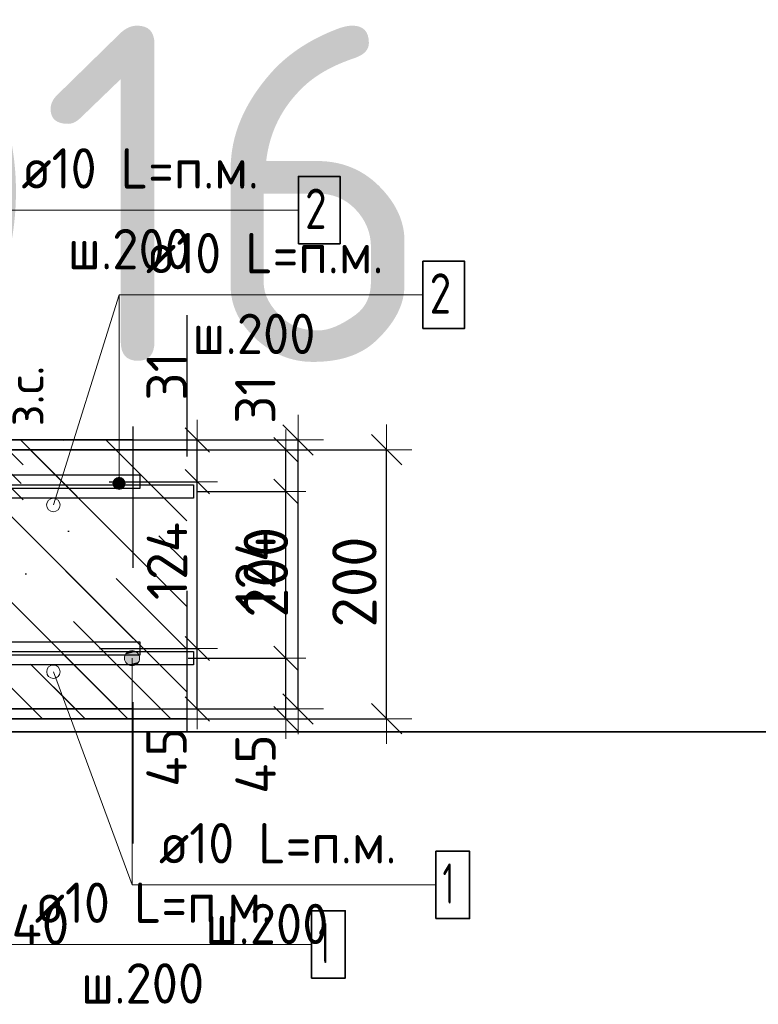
# Model space of a CAD drawing. Header units: metres. Extents: x -38 to 97, y -15 to 21.
# Tile 92 of 229: x 72.538 to 73.087, y 4.269 to 5.001. Entities that reach past the tile are written whole.
import ezdxf

# ---------------------------------------------------------------- set-up
doc = ezdxf.new("R2010")
doc.units = ezdxf.units.M
doc.header["$PDMODE"] = 65
doc.linetypes.add('______4', pattern=[0.135, 0.105, -0.03])
for name, color, linetype, lineweight in [('XR$3$Арм. стержнями верхней зоны', 180, 'Continuous', 35), ('XR$3$Арм. стержнями нижней зоны', 180, 'Continuous', 35), ('XR$3$Арм.стержн. Арматура края', 96, 'Continuous', 35), ('XR$3$Размерная линия (1)', 7, 'Continuous', 13), ('XR$3$Размерная линия_ общее', 7, 'Continuous', 13), ('XR$6$Арм. стержнями верхней зоны', 180, 'Continuous', 35), ('XR$6$Арм. стержнями нижней зоны', 180, 'Continuous', 35), ('XR$6$Арм.стержн. Арматура края', 96, 'Continuous', 35), ('XR$6$Размерная линия (1)', 7, 'Continuous', 13), ('XR$6$Размерная линия_ общее', 7, 'Continuous', 13)]:
    doc.layers.add(name, color=color, linetype=linetype, lineweight=lineweight)
doc.styles.add('ISOCPEUR', font='txt')
doc.dimstyles.new('DIMSTYLE_11', dxfattribs={"dimtxt": 0.033, "dimasz": 0.0375, "dimexe": 0, "dimexo": 0, "dimgap": 0.0165, "dimtad": 2, "dimdec": 0, "dimlfac": 1000, "dimrnd": 1, "dimzin": 12, "dimdsep": 46, "dimtxsty": 'ISOCPEUR', "dimblk1": 'ALL_ML_STRICH', "dimblk2": 'ALL_ML_STRICH', "dimsah": 1, "dimcen": 0, "dimclrd": 7, "dimclre": 256, "dimclrt": 7, "dimadec": 0, "dimazin": 0, "dimtfac": 1, "dimtdec": 0, "dimtix": 1, "dimtmove": 2, "dimatfit": 3, "dimfxl": 0, "dimtvp": 1.2, "dimtzin": 0, "dimlwd": 0, "dimlwe": -3, "dimarcsym": 0})
doc.dimstyles.new('DIMSTYLE_12', dxfattribs={"dimtxt": 0.03, "dimasz": 0.03, "dimexe": 0, "dimexo": 0, "dimgap": 0.015, "dimtad": 2, "dimdec": 0, "dimlfac": 1000, "dimrnd": 1, "dimzin": 12, "dimdsep": 46, "dimtxsty": 'ISOCPEUR', "dimblk1": 'ALL_ML_STRICH', "dimblk2": 'ALL_ML_STRICH', "dimsah": 1, "dimcen": 0, "dimclrd": 7, "dimclre": 256, "dimclrt": 7, "dimadec": 0, "dimazin": 0, "dimtfac": 1, "dimtdec": 0, "dimtix": 1, "dimtmove": 2, "dimatfit": 3, "dimfxl": 0, "dimtzin": 0, "dimlwd": 0, "dimlwe": -3, "dimarcsym": 0})
doc.dimstyles.new('DIMSTYLE_14', dxfattribs={"dimtxt": 0.03, "dimasz": 0.03, "dimexe": 0, "dimexo": 0, "dimgap": 0.015, "dimtad": 2, "dimdec": 0, "dimlfac": 1000, "dimrnd": 1, "dimzin": 12, "dimdsep": 46, "dimtxsty": 'ISOCPEUR', "dimblk1": 'ALL_ML_STRICH', "dimblk2": 'ALL_ML_STRICH', "dimsah": 1, "dimcen": 0, "dimclrd": 7, "dimclre": 256, "dimclrt": 7, "dimadec": 0, "dimazin": 0, "dimtfac": 1, "dimtdec": 0, "dimtix": 1, "dimtmove": 2, "dimatfit": 3, "dimfxl": 0, "dimtvp": 1.2, "dimtzin": 0, "dimlwd": 0, "dimlwe": -3, "dimarcsym": 0})
doc.dimstyles.new('DIMSTYLE_8', dxfattribs={"dimtxt": 0.033, "dimasz": 0.0375, "dimexe": 0, "dimexo": 0, "dimgap": 0.0165, "dimtad": 2, "dimdec": 0, "dimlfac": 1000, "dimrnd": 1, "dimzin": 12, "dimdsep": 46, "dimtxsty": 'ISOCPEUR', "dimblk1": 'ALL_ML_STRICH', "dimblk2": 'ALL_ML_STRICH', "dimsah": 1, "dimcen": 0, "dimclrd": 7, "dimclre": 256, "dimclrt": 7, "dimadec": 0, "dimazin": 0, "dimtfac": 1, "dimtdec": 0, "dimtix": 1, "dimtmove": 2, "dimatfit": 3, "dimfxl": 0, "dimtzin": 0, "dimlwd": 0, "dimlwe": -3, "dimarcsym": 0})
pattern_1 = [(135, (0, 0), (-0.031819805, -0.031819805), [0.4, -0.05, 0, -0.05]), (135, (-0.01591, -0.01591), (-0.031819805, -0.031819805), [0.8, -0.1, 0.1, -0.1])]

# ---------------------------------------------------------------- blocks, each defined once
blk = doc.blocks.new('ALL_ML_STRICH')
at = {"color": 0, "linetype": 'ByBlock', "lineweight": -2}
for p, q in [((0, -0.5), (0, 0.5)), ((-0.3, -0.3), (0.3, 0.3)), ((-1, 0), (0.5, 0))]:
    blk.add_line(p, q, dxfattribs=at)
blk = doc.blocks.new('*D79')
at = {"layer": 'DEFPOINTS', "color": 7, "linetype": 'Continuous', "lineweight": 13, "transparency": 33554687}
for p in [(72.63891, 4.68139), (72.63891, 4.48139), (72.81045, 4.48139)]:
    blk.add_point(p, dxfattribs=at)
at = {"layer": 'XR$3$Размерная линия_ общее', "color": 253, "linetype": 'Continuous', "lineweight": -2, "true_color": 0xa0a0a0, "transparency": 33554687}
for p, q in [((72.65891, 4.68139), (72.81045, 4.68139)), ((72.65891, 4.48139), (72.81045, 4.48139))]:
    blk.add_line(p, q, dxfattribs=at)
at = {"layer": 'XR$3$Размерная линия_ общее', "color": 7, "linetype": 'Continuous', "lineweight": -2, "transparency": 33554687}
blk.add_line((72.81045, 4.48139), (72.81045, 4.68139), dxfattribs=at)
at = {"layer": 'XR$3$Размерная линия_ общее', "color": 7, "linetype": 'Continuous', "lineweight": 13, "transparency": 33554687, "xscale": 0.0375, "yscale": 0.0375, "zscale": 0.0375}
for p, rotation in [((72.81045, 4.68139), 90), ((72.81045, 4.48139), 270)]:
    blk.add_blockref('ALL_ML_STRICH', p, dxfattribs=dict(at, rotation=rotation))
at = {"layer": 'XR$3$Размерная линия_ общее', "color": 7, "linetype": 'Continuous', "lineweight": 13, "transparency": 33554687, "insert": (72.78645, 4.58304), "char_height": 0.033, "width": 0.099, "attachment_point": 5, "rotation": 90, "style": 'ISOCPEUR'}
blk.add_mtext('\\A1;{200}', dxfattribs=at)
blk = doc.blocks.new('*D90')
at = {"layer": 'DEFPOINTS', "color": 7, "linetype": 'Continuous', "lineweight": 13, "transparency": 33554687}
for p in [(72.47266, 4.42139), (72.51262, 4.38139), (72.47266, 4.30616)]:
    blk.add_point(p, dxfattribs=at)
at = {"layer": 'XR$3$Размерная линия (1)', "color": 9, "linetype": 'Continuous', "lineweight": -2, "true_color": 0xc7c7c7, "transparency": 33554687}
for p, q in [((72.47266, 4.40139), (72.47266, 4.30616)), ((72.51262, 4.36139), (72.51262, 4.30616))]:
    blk.add_line(p, q, dxfattribs=at)
at = {"layer": 'XR$3$Размерная линия (1)', "color": 7, "linetype": 'Continuous', "lineweight": -2, "transparency": 33554687}
blk.add_line((72.47266, 4.30616), (72.51262, 4.30616), dxfattribs=at)
at = {"layer": 'XR$3$Размерная линия (1)', "color": 7, "linetype": 'Continuous', "lineweight": 13, "transparency": 33554687, "xscale": 0.03, "yscale": 0.03, "zscale": 0.03, "rotation": 180}
blk.add_blockref('ALL_ML_STRICH', (72.47266, 4.30616), dxfattribs=at)
at = {"layer": 'XR$3$Размерная линия (1)', "color": 7, "linetype": 'Continuous', "lineweight": 13, "transparency": 33554687, "xscale": 0.03, "yscale": 0.03, "zscale": 0.03}
blk.add_blockref('ALL_ML_STRICH', (72.51262, 4.30616), dxfattribs=at)
at = {"layer": 'XR$3$Размерная линия (1)', "color": 7, "linetype": 'Continuous', "lineweight": 13, "transparency": 33554687, "insert": (72.55296, 4.32836), "char_height": 0.03, "width": 0.06, "attachment_point": 5, "style": 'ISOCPEUR'}
blk.add_mtext('\\A1;{40}', dxfattribs=at)
blk = doc.blocks.new('*D160')
at = {"layer": 'DEFPOINTS', "color": 7, "linetype": 'Continuous', "lineweight": 13, "transparency": 33554687}
for p in [(72.48879, 4.68139), (72.48879, 4.65539), (72.52877, 4.65539)]:
    blk.add_point(p, dxfattribs=at)
at = {"layer": 'XR$3$Размерная линия_ общее', "color": 253, "linetype": 'Continuous', "lineweight": -2, "true_color": 0xa0a0a0, "transparency": 33554687}
for p, q in [((72.50879, 4.68139), (72.52877, 4.68139)), ((72.50879, 4.65539), (72.52877, 4.65539))]:
    blk.add_line(p, q, dxfattribs=at)
at = {"layer": 'XR$3$Размерная линия_ общее', "color": 7, "linetype": 'Continuous', "lineweight": -2, "transparency": 33554687}
blk.add_line((72.52877, 4.65539), (72.52877, 4.68139), dxfattribs=at)
at = {"layer": 'XR$3$Размерная линия_ общее', "color": 7, "linetype": 'Continuous', "lineweight": 13, "transparency": 33554687, "xscale": 0.0375, "yscale": 0.0375, "zscale": 0.0375}
for p, rotation in [((72.52877, 4.68139), 90), ((72.52877, 4.65539), 270)]:
    blk.add_blockref('ALL_ML_STRICH', p, dxfattribs=dict(at, rotation=rotation))
at = {"layer": 'XR$3$Размерная линия_ общее', "color": 7, "linetype": 'Continuous', "lineweight": 13, "transparency": 33554687, "insert": (72.52831, 4.69875), "char_height": 0.027, "width": 0.00135, "attachment_point": 1, "rotation": 90, "line_spacing_factor": 0.60241, "style": 'ISOCPEUR'}
blk.add_mtext('з.с.', dxfattribs=at)
at = {"layer": 'XR$3$Размерная линия_ общее', "color": 7, "linetype": 'Continuous', "lineweight": 13, "transparency": 33554687, "insert": (72.50477, 4.71912), "char_height": 0.033, "width": 0.066, "attachment_point": 5, "rotation": 90, "style": 'ISOCPEUR'}
blk.add_mtext('\\A1;{26}', dxfattribs=at)
blk = doc.blocks.new('*D210')
at = {"layer": 'DEFPOINTS', "color": 7, "linetype": 'Continuous', "lineweight": 13, "transparency": 33554687}
for p in [(72.64279, 4.52639), (72.65564, 4.48139), (72.73545, 4.48139)]:
    blk.add_point(p, dxfattribs=at)
at = {"layer": 'XR$3$Размерная линия (1)', "color": 9, "linetype": 'Continuous', "lineweight": -2, "true_color": 0xc7c7c7, "transparency": 33554687}
for p, q in [((72.66279, 4.52639), (72.73545, 4.52639)), ((72.67564, 4.48139), (72.73545, 4.48139))]:
    blk.add_line(p, q, dxfattribs=at)
at = {"layer": 'XR$3$Размерная линия (1)', "color": 7, "linetype": 'Continuous', "lineweight": -2, "transparency": 33554687}
blk.add_line((72.73545, 4.48139), (72.73545, 4.52639), dxfattribs=at)
at = {"layer": 'XR$3$Размерная линия (1)', "color": 7, "linetype": 'Continuous', "lineweight": 13, "transparency": 33554687, "xscale": 0.03, "yscale": 0.03, "zscale": 0.03}
for p, rotation in [((72.73545, 4.52639), 90), ((72.73545, 4.48139), 270)]:
    blk.add_blockref('ALL_ML_STRICH', p, dxfattribs=dict(at, rotation=rotation))
at = {"layer": 'XR$3$Размерная линия (1)', "color": 7, "linetype": 'Continuous', "lineweight": 13, "transparency": 33554687, "insert": (72.71295, 4.44764), "char_height": 0.03, "width": 0.06, "attachment_point": 5, "rotation": 90, "style": 'ISOCPEUR'}
blk.add_mtext('\\A1;{45}', dxfattribs=at)
blk = doc.blocks.new('*D211')
at = {"layer": 'DEFPOINTS', "color": 7, "linetype": 'Continuous', "lineweight": 13, "transparency": 33554687}
for p in [(72.64982, 4.65039), (72.64279, 4.52639), (72.73545, 4.52639)]:
    blk.add_point(p, dxfattribs=at)
at = {"layer": 'XR$3$Размерная линия (1)', "color": 9, "linetype": 'Continuous', "lineweight": -2, "true_color": 0xc7c7c7, "transparency": 33554687}
for p, q in [((72.66982, 4.65039), (72.73545, 4.65039)), ((72.66279, 4.52639), (72.73545, 4.52639))]:
    blk.add_line(p, q, dxfattribs=at)
at = {"layer": 'XR$3$Размерная линия (1)', "color": 7, "linetype": 'Continuous', "lineweight": -2, "transparency": 33554687}
blk.add_line((72.73545, 4.52639), (72.73545, 4.65039), dxfattribs=at)
at = {"layer": 'XR$3$Размерная линия (1)', "color": 7, "linetype": 'Continuous', "lineweight": 13, "transparency": 33554687, "xscale": 0.03, "yscale": 0.03, "zscale": 0.03}
for p, rotation in [((72.73545, 4.65039), 90), ((72.73545, 4.52639), 270)]:
    blk.add_blockref('ALL_ML_STRICH', p, dxfattribs=dict(at, rotation=rotation))
at = {"layer": 'XR$3$Размерная линия (1)', "color": 7, "linetype": 'Continuous', "lineweight": 13, "transparency": 33554687, "insert": (72.71295, 4.59139), "char_height": 0.03, "width": 0.09, "attachment_point": 5, "rotation": 90, "style": 'ISOCPEUR'}
blk.add_mtext('\\A1;{124}', dxfattribs=at)
blk = doc.blocks.new('*D212')
at = {"layer": 'DEFPOINTS', "color": 7, "linetype": 'Continuous', "lineweight": 13, "transparency": 33554687}
for p in [(72.63195, 4.68139), (72.64982, 4.65039), (72.73545, 4.65039)]:
    blk.add_point(p, dxfattribs=at)
at = {"layer": 'XR$3$Размерная линия (1)', "color": 9, "linetype": 'Continuous', "lineweight": -2, "true_color": 0xc7c7c7, "transparency": 33554687}
for p, q in [((72.65195, 4.68139), (72.73545, 4.68139)), ((72.66982, 4.65039), (72.73545, 4.65039))]:
    blk.add_line(p, q, dxfattribs=at)
at = {"layer": 'XR$3$Размерная линия (1)', "color": 7, "linetype": 'Continuous', "lineweight": -2, "transparency": 33554687}
blk.add_line((72.73545, 4.65039), (72.73545, 4.68139), dxfattribs=at)
at = {"layer": 'XR$3$Размерная линия (1)', "color": 7, "linetype": 'Continuous', "lineweight": 13, "transparency": 33554687, "xscale": 0.03, "yscale": 0.03, "zscale": 0.03}
for p, rotation in [((72.73545, 4.68139), 90), ((72.73545, 4.65039), 270)]:
    blk.add_blockref('ALL_ML_STRICH', p, dxfattribs=dict(at, rotation=rotation))
at = {"layer": 'XR$3$Размерная линия (1)', "color": 7, "linetype": 'Continuous', "lineweight": 13, "transparency": 33554687, "insert": (72.71272, 4.71868), "char_height": 0.03, "width": 0.06, "attachment_point": 5, "rotation": 90, "style": 'ISOCPEUR'}
blk.add_mtext('\\A1;{31}', dxfattribs=at)
blk = doc.blocks.new('*D825')
at = {"layer": 'DEFPOINTS', "color": 7, "linetype": 'Continuous', "lineweight": 13, "transparency": 33554687}
for p in [(72.57307, 4.68864), (72.57307, 4.48864), (72.74461, 4.48864)]:
    blk.add_point(p, dxfattribs=at)
at = {"layer": 'XR$6$Размерная линия_ общее', "color": 253, "linetype": 'Continuous', "lineweight": -2, "true_color": 0xa0a0a0, "transparency": 33554687}
for p, q in [((72.59307, 4.68864), (72.74461, 4.68864)), ((72.59307, 4.48864), (72.74461, 4.48864))]:
    blk.add_line(p, q, dxfattribs=at)
at = {"layer": 'XR$6$Размерная линия_ общее', "color": 7, "linetype": 'Continuous', "lineweight": -2, "transparency": 33554687}
blk.add_line((72.74461, 4.48864), (72.74461, 4.68864), dxfattribs=at)
at = {"layer": 'XR$6$Размерная линия_ общее', "color": 7, "linetype": 'Continuous', "lineweight": 13, "transparency": 33554687, "xscale": 0.0375, "yscale": 0.0375, "zscale": 0.0375}
for p, rotation in [((72.74461, 4.68864), 90), ((72.74461, 4.48864), 270)]:
    blk.add_blockref('ALL_ML_STRICH', p, dxfattribs=dict(at, rotation=rotation))
at = {"layer": 'XR$6$Размерная линия_ общее', "color": 7, "linetype": 'Continuous', "lineweight": 13, "transparency": 33554687, "insert": (72.72061, 4.59029), "char_height": 0.033, "width": 0.099, "attachment_point": 5, "rotation": 90, "style": 'ISOCPEUR'}
blk.add_mtext('\\A1;{200}', dxfattribs=at)
blk = doc.blocks.new('*D922')
at = {"layer": 'DEFPOINTS', "color": 7, "linetype": 'Continuous', "lineweight": 13, "transparency": 33554687}
for p in [(72.57695, 4.53364), (72.5898, 4.48864), (72.66961, 4.48864)]:
    blk.add_point(p, dxfattribs=at)
at = {"layer": 'XR$6$Размерная линия (1)', "color": 9, "linetype": 'Continuous', "lineweight": -2, "true_color": 0xc7c7c7, "transparency": 33554687}
for p, q in [((72.59695, 4.53364), (72.66961, 4.53364)), ((72.6098, 4.48864), (72.66961, 4.48864))]:
    blk.add_line(p, q, dxfattribs=at)
at = {"layer": 'XR$6$Размерная линия (1)', "color": 7, "linetype": 'Continuous', "lineweight": -2, "transparency": 33554687}
blk.add_line((72.66961, 4.48864), (72.66961, 4.53364), dxfattribs=at)
at = {"layer": 'XR$6$Размерная линия (1)', "color": 7, "linetype": 'Continuous', "lineweight": 13, "transparency": 33554687, "xscale": 0.03, "yscale": 0.03, "zscale": 0.03}
for p, rotation in [((72.66961, 4.53364), 90), ((72.66961, 4.48864), 270)]:
    blk.add_blockref('ALL_ML_STRICH', p, dxfattribs=dict(at, rotation=rotation))
at = {"layer": 'XR$6$Размерная линия (1)', "color": 7, "linetype": 'Continuous', "lineweight": 13, "transparency": 33554687, "insert": (72.64675, 4.4529), "char_height": 0.03, "width": 0.06, "attachment_point": 5, "rotation": 90, "style": 'ISOCPEUR'}
blk.add_mtext('\\A1;{45}', dxfattribs=at)
blk = doc.blocks.new('*D923')
at = {"layer": 'DEFPOINTS', "color": 7, "linetype": 'Continuous', "lineweight": 13, "transparency": 33554687}
for p in [(72.58398, 4.65764), (72.57695, 4.53364), (72.66961, 4.53364)]:
    blk.add_point(p, dxfattribs=at)
at = {"layer": 'XR$6$Размерная линия (1)', "color": 9, "linetype": 'Continuous', "lineweight": -2, "true_color": 0xc7c7c7, "transparency": 33554687}
for p, q in [((72.60398, 4.65764), (72.66961, 4.65764)), ((72.59695, 4.53364), (72.66961, 4.53364))]:
    blk.add_line(p, q, dxfattribs=at)
at = {"layer": 'XR$6$Размерная линия (1)', "color": 7, "linetype": 'Continuous', "lineweight": -2, "transparency": 33554687}
blk.add_line((72.66961, 4.53364), (72.66961, 4.65764), dxfattribs=at)
at = {"layer": 'XR$6$Размерная линия (1)', "color": 7, "linetype": 'Continuous', "lineweight": 13, "transparency": 33554687, "xscale": 0.03, "yscale": 0.03, "zscale": 0.03}
for p, rotation in [((72.66961, 4.65764), 90), ((72.66961, 4.53364), 270)]:
    blk.add_blockref('ALL_ML_STRICH', p, dxfattribs=dict(at, rotation=rotation))
at = {"layer": 'XR$6$Размерная линия (1)', "color": 7, "linetype": 'Continuous', "lineweight": 13, "transparency": 33554687, "insert": (72.64711, 4.59864), "char_height": 0.03, "width": 0.09, "attachment_point": 5, "rotation": 90, "style": 'ISOCPEUR'}
blk.add_mtext('\\A1;{124}', dxfattribs=at)
blk = doc.blocks.new('*D924')
at = {"layer": 'DEFPOINTS', "color": 7, "linetype": 'Continuous', "lineweight": 13, "transparency": 33554687}
for p in [(72.56611, 4.68864), (72.58398, 4.65764), (72.66961, 4.65764)]:
    blk.add_point(p, dxfattribs=at)
at = {"layer": 'XR$6$Размерная линия (1)', "color": 9, "linetype": 'Continuous', "lineweight": -2, "true_color": 0xc7c7c7, "transparency": 33554687}
for p, q in [((72.58611, 4.68864), (72.66961, 4.68864)), ((72.60398, 4.65764), (72.66961, 4.65764))]:
    blk.add_line(p, q, dxfattribs=at)
at = {"layer": 'XR$6$Размерная линия (1)', "color": 7, "linetype": 'Continuous', "lineweight": -2, "transparency": 33554687}
blk.add_line((72.66961, 4.65764), (72.66961, 4.68864), dxfattribs=at)
at = {"layer": 'XR$6$Размерная линия (1)', "color": 7, "linetype": 'Continuous', "lineweight": 13, "transparency": 33554687, "xscale": 0.03, "yscale": 0.03, "zscale": 0.03}
for p, rotation in [((72.66961, 4.68864), 90), ((72.66961, 4.65764), 270)]:
    blk.add_blockref('ALL_ML_STRICH', p, dxfattribs=dict(at, rotation=rotation))
at = {"layer": 'XR$6$Размерная линия (1)', "color": 7, "linetype": 'Continuous', "lineweight": 13, "transparency": 33554687, "insert": (72.64687, 4.73593), "char_height": 0.03, "width": 0.06, "attachment_point": 5, "rotation": 90, "style": 'ISOCPEUR'}
blk.add_mtext('\\A1;{31}', dxfattribs=at)

msp = doc.modelspace()

# ---------------------------------------------------------------- hatches: boundary and pattern name
at = {"linetype": 'Continuous', "lineweight": 13, "transparency": 33554687}
h = msp.add_hatch(dxfattribs=at)
h.set_pattern_fill('__________540', scale=0.015, style=0, pattern_type=2)
h.set_pattern_definition(pattern_1)
h.paths.add_polyline_path([(72.15831, 4.68864), (72.15831, 4.48864), (72.62198, 4.48864), (72.62198, 4.68864)], flags=0)
at = {"linetype": 'Continuous', "lineweight": 25, "transparency": 33554687}
h = msp.add_hatch(dxfattribs=at)
h.set_pattern_fill('__________540', scale=0.015, style=0, pattern_type=2)
h.set_pattern_definition(pattern_1)
h.paths.add_polyline_path([(72.51262, 4.68139), (72.51262, 4.48139), (72.66181, 4.48139), (72.66181, 4.68139)], flags=0)
at = {"layer": 'XR$3$Арм. стержнями верхней зоны', "linetype": 'Continuous', "lineweight": 13, "transparency": 33554687}
for points in [[(72.6153, 4.65864), (72.60756, 4.65864), (72.60693, 4.65639)], [(72.6153, 4.65864), (72.60693, 4.65639), (72.61593, 4.65639)], [(72.61593, 4.65639), (72.60693, 4.65639), (72.60756, 4.65414)], [(72.61368, 4.66026), (72.60918, 4.66026), (72.60756, 4.65864)], [(72.61368, 4.66026), (72.60756, 4.65864), (72.6153, 4.65864)], [(72.61593, 4.65639), (72.60756, 4.65414), (72.6153, 4.65414)], [(72.60918, 4.66026), (72.61368, 4.66026), (72.61143, 4.66089)], [(72.6153, 4.65414), (72.60756, 4.65414), (72.60918, 4.65252)], [(72.6153, 4.65414), (72.60918, 4.65252), (72.61368, 4.65252)], [(72.61368, 4.65252), (72.60918, 4.65252), (72.61143, 4.65189)]]:
    msp.add_hatch(color=7, dxfattribs=at).paths.add_polyline_path(points)
at = {"layer": 'XR$3$Арм. стержнями нижней зоны', "linetype": 'Continuous', "lineweight": 13, "transparency": 33554687}
for points in [[(72.61828, 4.53123), (72.62391, 4.53123), (72.62109, 4.53202)], [(72.61547, 4.52639), (72.62672, 4.52639), (72.62593, 4.52921)], [(72.61547, 4.52639), (72.62593, 4.52921), (72.61626, 4.52921)], [(72.61626, 4.52358), (72.62672, 4.52639), (72.61547, 4.52639)], [(72.61626, 4.52921), (72.62593, 4.52921), (72.62391, 4.53123)], [(72.61626, 4.52921), (72.62391, 4.53123), (72.61828, 4.53123)], [(72.61626, 4.52358), (72.62593, 4.52358), (72.62672, 4.52639)], [(72.61828, 4.52156), (72.62593, 4.52358), (72.61626, 4.52358)], [(72.61828, 4.52156), (72.62391, 4.52156), (72.62593, 4.52358)], [(72.62391, 4.52156), (72.61828, 4.52156), (72.62109, 4.52077)]]:
    msp.add_hatch(color=7, dxfattribs=at).paths.add_polyline_path(points)

# ---------------------------------------------------------------- linework, layer by layer
at = {"color": 7, "linetype": 'Continuous', "lineweight": 13, "transparency": 33554687}
for p, q in [((72.56259, 4.64034), (72.61143, 4.79656)), ((72.56262, 4.51634), (72.62109, 4.35782)), ((86.41979, 4.47171), (67.91979, 4.47171))]:
    msp.add_line(p, q, dxfattribs=at)
at = {"color": 7, "linetype": '______4', "lineweight": 25, "transparency": 33554687}
for p, q in [((72.62198, 4.38864), (72.62198, 4.78864)), ((72.66181, 4.78139), (72.66181, 4.38139))]:
    msp.add_line(p, q, dxfattribs=at)
at = {"color": 7, "linetype": 'Continuous', "lineweight": 35, "transparency": 33554687}
for p, q in [((72.62198, 4.68864), (72.15831, 4.68864)), ((72.66181, 4.68139), (72.51262, 4.68139)), ((72.4083, 4.48864), (72.62198, 4.48864)), ((72.51262, 4.48139), (72.66181, 4.48139)), ((67.91979, 4.47171), (86.41979, 4.47171))]:
    msp.add_line(p, q, dxfattribs=at)
at = {"color": 7, "linetype": 'Continuous', "lineweight": 13, "transparency": 33554687}
for centre in [(72.56259, 4.64034), (72.56262, 4.51634)]:
    msp.add_circle(centre, 0.005, dxfattribs=at)
at = {"layer": 'XR$3$Арм. стержнями верхней зоны', "color": 7, "linetype": 'Continuous', "lineweight": 13, "transparency": 33554687}
for p, q in [((72.61143, 4.79656), (72.83743, 4.79656)), ((72.61143, 4.79656), (72.61143, 4.65639)), ((72.60693, 4.65639), (72.60693, 4.65639)), ((72.61143, 4.66089), (72.61143, 4.66089)), ((72.61593, 4.65639), (72.61593, 4.65639)), ((72.61143, 4.65189), (72.61143, 4.65189))]:
    msp.add_line(p, q, dxfattribs=at)
at = {"layer": 'XR$3$Арм. стержнями верхней зоны', "color": 7, "linetype": 'Continuous', "lineweight": 35, "transparency": 33554687}
msp.add_lwpolyline([(72.83743, 4.77156), (72.86843, 4.77156), (72.86843, 4.82156), (72.83743, 4.82156), (72.83743, 4.77156)], dxfattribs=at)
at = {"layer": 'XR$3$Арм. стержнями верхней зоны', "color": 4, "linetype": 'Continuous', "lineweight": 25, "transparency": 33554687}
msp.add_lwpolyline([(72.28762, 4.65539), (72.66681, 4.65539), (72.66681, 4.64539), (72.28762, 4.64539), (72.28762, 4.65539)], dxfattribs=at)
at = {"layer": 'XR$3$Арм. стержнями верхней зоны', "color": 7, "linetype": 'Continuous', "lineweight": 13, "transparency": 33554687}
msp.add_circle((72.61143, 4.65639), 0.0045, dxfattribs=at)
at = {"layer": 'XR$3$Арм. стержнями нижней зоны', "color": 7, "linetype": 'Continuous', "lineweight": 13, "transparency": 33554687}
for p, q in [((72.62109, 4.53202), (72.62109, 4.53202)), ((72.61547, 4.52639), (72.61547, 4.52639)), ((72.62109, 4.35782), (72.62109, 4.52639)), ((72.62672, 4.52639), (72.62672, 4.52639)), ((72.62109, 4.52077), (72.62109, 4.52077)), ((72.62109, 4.35782), (72.84709, 4.35782))]:
    msp.add_line(p, q, dxfattribs=at)
at = {"layer": 'XR$3$Арм. стержнями нижней зоны', "color": 4, "linetype": 'Continuous', "lineweight": 25, "transparency": 33554687}
msp.add_lwpolyline([(72.28762, 4.53139), (72.66681, 4.53139), (72.66681, 4.52139), (72.28762, 4.52139), (72.28762, 4.53139)], dxfattribs=at)
at = {"layer": 'XR$3$Арм. стержнями нижней зоны', "color": 7, "linetype": 'Continuous', "lineweight": 35, "transparency": 33554687}
msp.add_lwpolyline([(72.84709, 4.33282), (72.87209, 4.33282), (72.87209, 4.38282), (72.84709, 4.38282), (72.84709, 4.33282)], dxfattribs=at)
at = {"layer": 'XR$3$Арм. стержнями нижней зоны', "color": 7, "linetype": 'Continuous', "lineweight": 13, "transparency": 33554687}
msp.add_circle((72.62109, 4.52639), 0.00563, dxfattribs=at)
at = {"layer": 'XR$3$Арм.стержн. Арматура края', "color": 4, "linetype": 'Continuous', "lineweight": 25, "transparency": 33554687}
for points in [[(72.32091, 4.65539), (72.66681, 4.65539), (72.66681, 4.64539)], [(72.66681, 4.64539), (72.32161, 4.64539)], [(72.32161, 4.53139), (72.66681, 4.53139), (72.66681, 4.52139), (72.32091, 4.52139)]]:
    msp.add_lwpolyline(points, dxfattribs=at)
at = {"layer": 'XR$6$Арм. стержнями верхней зоны', "color": 7, "linetype": 'Continuous', "lineweight": 13, "transparency": 33554687}
msp.add_line((72.51879, 4.85958), (72.74479, 4.85958), dxfattribs=at)
at = {"layer": 'XR$6$Арм. стержнями верхней зоны', "color": 7, "linetype": 'Continuous', "lineweight": 35, "transparency": 33554687}
msp.add_lwpolyline([(72.74479, 4.83458), (72.77579, 4.83458), (72.77579, 4.88458), (72.74479, 4.88458), (72.74479, 4.83458)], dxfattribs=at)
at = {"layer": 'XR$6$Арм. стержнями верхней зоны', "color": 4, "linetype": 'Continuous', "lineweight": 25, "transparency": 33554687}
msp.add_lwpolyline([(72.1833, 4.66264), (72.62698, 4.66264), (72.62698, 4.65264), (72.1833, 4.65264), (72.1833, 4.66264)], dxfattribs=at)
at = {"layer": 'XR$6$Арм. стержнями нижней зоны', "color": 7, "linetype": 'Continuous', "lineweight": 13, "transparency": 33554687}
msp.add_line((72.52868, 4.31359), (72.75468, 4.31359), dxfattribs=at)
at = {"layer": 'XR$6$Арм. стержнями нижней зоны', "color": 4, "linetype": 'Continuous', "lineweight": 25, "transparency": 33554687}
msp.add_lwpolyline([(72.1833, 4.53864), (72.62698, 4.53864), (72.62698, 4.52864), (72.1833, 4.52864), (72.1833, 4.53864)], dxfattribs=at)
at = {"layer": 'XR$6$Арм. стержнями нижней зоны', "color": 7, "linetype": 'Continuous', "lineweight": 35, "transparency": 33554687}
msp.add_lwpolyline([(72.75468, 4.28859), (72.77968, 4.28859), (72.77968, 4.33859), (72.75468, 4.33859), (72.75468, 4.28859)], dxfattribs=at)
at = {"layer": 'XR$6$Арм.стержн. Арматура края', "color": 4, "linetype": 'Continuous', "lineweight": 25, "transparency": 33554687}
for points in [[(72.21187, 4.66264), (72.62698, 4.66264), (72.62698, 4.65264), (72.21256, 4.65264)], [(72.21256, 4.53864), (72.62698, 4.53864), (72.62698, 4.52864)], [(72.62698, 4.52864), (72.21187, 4.52864)]]:
    msp.add_lwpolyline(points, dxfattribs=at)

# ---------------------------------------------------------------- texts
at = {"color": 7, "linetype": 'Continuous', "lineweight": 35, "transparency": 33554687, "insert": (70.35063, 4.74671), "char_height": 0.25, "width": 2.7437149, "attachment_point": 7, "style": 'ISOCPEUR'}
msp.add_mtext('\\W0.96;ГОСТ 34028-2016', dxfattribs=at)
at = {"layer": 'XR$3$Арм. стержнями верхней зоны', "color": 7, "linetype": 'Continuous', "lineweight": 25, "transparency": 33554687, "char_height": 0.03, "attachment_point": 7, "style": 'ISOCPEUR'}
for s, insert, width in [('\\W0.94;ø10 L=п.м.', (72.63143, 4.81256), 0.1999831), ('\\W0.78;2', (72.84243, 4.78256), 0.0326407), ('\\W0.95;ш.200 ', (72.66593, 4.75256), 0.1311996)]:
    msp.add_mtext(s, dxfattribs=dict(at, insert=insert, width=width))
at = {"layer": 'XR$3$Арм. стержнями нижней зоны', "color": 7, "linetype": 'Continuous', "lineweight": 25, "transparency": 33554687, "char_height": 0.03, "attachment_point": 7, "style": 'ISOCPEUR'}
for s, insert, width in [('\\W0.94;ø10 L=п.м.', (72.64109, 4.37382), 0.1999831), ('\\W0.56;1', (72.85209, 4.34382), 0.0233333), ('\\W0.95;ш.200 ', (72.67559, 4.31382), 0.1311996)]:
    msp.add_mtext(s, dxfattribs=dict(at, insert=insert, width=width))
at = {"layer": 'XR$6$Арм. стержнями верхней зоны', "color": 7, "linetype": 'Continuous', "lineweight": 25, "transparency": 33554687, "char_height": 0.03, "attachment_point": 7, "style": 'ISOCPEUR'}
for s, insert, width in [('\\W0.94;ø10 L=п.м.', (72.53879, 4.87558), 0.1999831), ('\\W0.78;2', (72.74979, 4.84558), 0.0326407), ('\\W0.95;ш.200 ', (72.57329, 4.81558), 0.1311995)]:
    msp.add_mtext(s, dxfattribs=dict(at, insert=insert, width=width))
at = {"layer": 'XR$6$Арм. стержнями нижней зоны', "color": 7, "linetype": 'Continuous', "lineweight": 25, "transparency": 33554687, "char_height": 0.03, "attachment_point": 7, "style": 'ISOCPEUR'}
for s, insert, width in [('\\W0.94;ø10 L=п.м.', (72.54868, 4.32959), 0.1999832), ('\\W0.56;1', (72.75968, 4.29959), 0.0233333), ('\\W0.95;ш.200 ', (72.58318, 4.26959), 0.1311995)]:
    msp.add_mtext(s, dxfattribs=dict(at, insert=insert, width=width))

# ---------------------------------------------------------------- dimensions: what is measured, and where the dimension line sits
at = {"layer": 'XR$3$Размерная линия (1)', "color": 7, "linetype": 'Continuous', "lineweight": 13, "transparency": 33554687}
for base, p1, p2, dimstyle, picture, middle in [((72.73545, 4.68139), (72.66982, 4.65039), (72.65195, 4.68139), 'DIMSTYLE_14', '*D212', (72.71272, 4.71868)), ((72.73545, 4.65039), (72.66279, 4.52639), (72.66982, 4.65039), 'DIMSTYLE_12', '*D211', (72.71295, 4.59139)), ((72.73545, 4.52639), (72.67564, 4.48139), (72.66279, 4.52639), 'DIMSTYLE_14', '*D210', (72.71295, 4.44764))]:
    dim = msp.add_linear_dim(base=base, p1=p1, p2=p2, angle=90, dimstyle=dimstyle, override={"dimpost": '<>', "dimclrd": 7, "dimclre": 9, "dimclrt": 7, "dimlwd": 0, "dimlwe": 65533}, dxfattribs=at)
    dim.commit()
    dim.dimension.update_dxf_attribs({"geometry": picture, "text_midpoint": middle, "dimtype": 160})
dim = msp.add_linear_dim(base=(72.51262, 4.30616), p1=(72.47266, 4.40139), p2=(72.51262, 4.36139), dimstyle='DIMSTYLE_14', override={"dimpost": '<>', "dimclrd": 7, "dimclre": 9, "dimclrt": 7, "dimlwd": 0, "dimlwe": 65533}, dxfattribs=at)
dim.commit()
dim.dimension.update_dxf_attribs({"geometry": '*D90', "text_midpoint": (72.55296, 4.32836), "dimtype": 160})
at = {"layer": 'XR$3$Размерная линия_ общее', "color": 7, "linetype": 'Continuous', "lineweight": 13, "transparency": 33554687}
dim = msp.add_linear_dim(base=(72.52877, 4.68139), p1=(72.50879, 4.65539), p2=(72.50879, 4.68139), angle=90, text='<>\\Xз.с.', dimstyle='DIMSTYLE_11', override={"dimpost": '<>', "dimclrd": 7, "dimclre": 253, "dimclrt": 7, "dimlwd": 0, "dimlwe": 65533}, dxfattribs=at)
dim.commit()
dim.dimension.update_dxf_attribs({"geometry": '*D160', "text_midpoint": (72.50477, 4.71912), "dimtype": 160})
dim = msp.add_linear_dim(base=(72.81045, 4.68139), p1=(72.65891, 4.48139), p2=(72.65891, 4.68139), angle=90, dimstyle='DIMSTYLE_8', override={"dimpost": '<>', "dimclrd": 7, "dimclre": 253, "dimclrt": 7, "dimlwd": 0, "dimlwe": 65533}, dxfattribs=at)
dim.commit()
dim.dimension.update_dxf_attribs({"geometry": '*D79', "text_midpoint": (72.78645, 4.58304), "dimtype": 160})
at = {"layer": 'XR$6$Размерная линия (1)', "color": 7, "linetype": 'Continuous', "lineweight": 13, "transparency": 33554687}
for base, p1, p2, dimstyle, picture, middle in [((72.66961, 4.68864), (72.60398, 4.65764), (72.58611, 4.68864), 'DIMSTYLE_14', '*D924', (72.64687, 4.73593)), ((72.66961, 4.65764), (72.59695, 4.53364), (72.60398, 4.65764), 'DIMSTYLE_12', '*D923', (72.64711, 4.59864)), ((72.66961, 4.53364), (72.6098, 4.48864), (72.59695, 4.53364), 'DIMSTYLE_14', '*D922', (72.64675, 4.4529))]:
    dim = msp.add_linear_dim(base=base, p1=p1, p2=p2, angle=90, dimstyle=dimstyle, override={"dimpost": '<>', "dimclrd": 7, "dimclre": 9, "dimclrt": 7, "dimlwd": 0, "dimlwe": 65533}, dxfattribs=at)
    dim.commit()
    dim.dimension.update_dxf_attribs({"geometry": picture, "text_midpoint": middle, "dimtype": 160})
at = {"layer": 'XR$6$Размерная линия_ общее', "color": 7, "linetype": 'Continuous', "lineweight": 13, "transparency": 33554687}
dim = msp.add_linear_dim(base=(72.74461, 4.68864), p1=(72.59307, 4.48864), p2=(72.59307, 4.68864), angle=90, dimstyle='DIMSTYLE_8', override={"dimpost": '<>', "dimclrd": 7, "dimclre": 253, "dimclrt": 7, "dimlwd": 0, "dimlwe": 65533}, dxfattribs=at)
dim.commit()
dim.dimension.update_dxf_attribs({"geometry": '*D825', "text_midpoint": (72.72061, 4.59029), "dimtype": 160})

doc.saveas('drawing.dxf')
